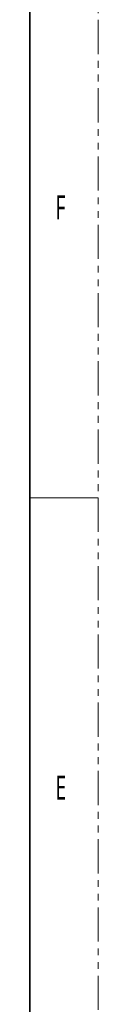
# Model space of a CAD drawing. Header units: millimetres. Extents: x 2 to 1120, y -2 to 861.
# Tile 224 of 226: x 1107 to 1120, y 443 to 626. Entities that reach past the tile are written whole.
import ezdxf

# ---------------------------------------------------------------- set-up
doc = ezdxf.new("R2010")
doc.units = ezdxf.units.MM
doc.linetypes.add('PHANTOM', pattern=[12.7, 6.35, -1.27, 1.27, -1.27, 1.27, -1.27])
doc.styles.add('SLDTEXTSTYLE1', font='meiryo.ttc', dxfattribs={"width": 0.6})

msp = doc.modelspace()

# ---------------------------------------------------------------- linework, layer by layer
at = {"color": 7, "linetype": 'PHANTOM', "lineweight": 18}
msp.add_line((1119.9854, -2.242), (1119.9854, 861.358), dxfattribs=at)
at = {"color": 7, "linetype": 'Continuous', "lineweight": 35}
msp.add_line((1107.2854, 835.958), (1107.2854, 23.158), dxfattribs=at)
at = {"color": 7, "linetype": 'Continuous', "lineweight": 18}
msp.add_line((1107.2854, 537.508), (1119.9854, 537.508), dxfattribs=at)

# ---------------------------------------------------------------- texts
at = {"color": 7, "linetype": 'Continuous', "lineweight": 0, "char_height": 4.445, "attachment_point": 1, "style": 'SLDTEXTSTYLE1'}
for s, insert in [('F', (1112.0797, 593.7557)), ('E', (1112.0797, 485.8057))]:
    msp.add_mtext(s, dxfattribs=dict(at, insert=insert))

doc.saveas('drawing.dxf')
